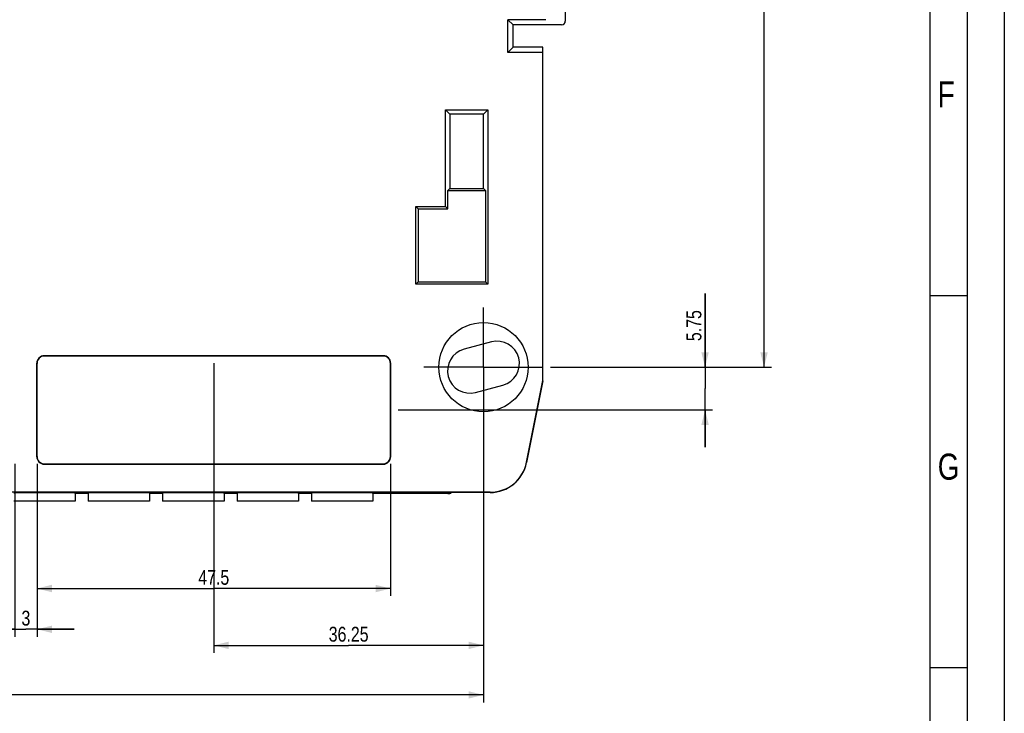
# Model space of a CAD drawing. Header units: millimetres. Extents: x 0 to 594, y 0 to 420.
# Tile 17 of 46: x 462 to 594, y 54 to 147. Entities that reach past the tile are written whole.
import ezdxf

# ---------------------------------------------------------------- set-up
doc = ezdxf.new("R2010")
doc.units = ezdxf.units.MM
doc.header["$LTSCALE"] = 32.67
doc.linetypes.add('CENTER', pattern=[0.6, 0.375, -0.075, 0.075, -0.075])
doc.layers.get('0').update_dxf_attribs({"linetype": 'CONTINUOUS'})
doc.layers.add('DEFAULT_1', color=7, linetype='CENTER')
doc.styles.get("Standard").update_dxf_attribs({"font": 'txt', "width": 0.8})
doc.dimstyles.new('DIMSTYLE_1', dxfattribs={"dimtxt": 2, "dimasz": 2, "dimexe": 0.18, "dimexo": 0.0625, "dimgap": 0.09, "dimtad": 1, "dimdsep": 46, "dimtxsty": 'Standard', "dimblk": '_FILLED', "dimblk1": '_FILLED', "dimblk2": '_FILLED', "dimcen": 0.09, "dimadec": 0, "dimazin": 0, "dimtp": 0.01, "dimtm": 0.01, "dimtfac": 1, "dimtofl": 0, "dimtmove": 0, "dimatfit": 3, "dimldrblk": '_FILLED', "dimfxl": 0, "dimtolj": 1, "dimarcsym": 0})

# ---------------------------------------------------------------- blocks, each defined once
blk = doc.blocks.new('_FILLED')
at = {"color": 0, "linetype": 'ByBlock'}
blk.add_solid([(0, 0), (-1, 0.25), (-1, -0.25)], dxfattribs=at)
blk = doc.blocks.new('*D10')
at = {"color": 2, "linetype": 'Continuous'}
for p, q in [((460.99, 87.42), (460.99, 64.19)), ((463.99, 87.42), (463.99, 64.19)), ((460.99, 65.19), (455.99, 65.19)), ((455.99, 65.19), (462.49, 65.19)), ((468.99, 65.19), (462.49, 65.19)), ((463.99, 65.19), (468.99, 65.19))]:
    blk.add_line(p, q, dxfattribs=at)
at = {"color": 2, "linetype": 'Continuous', "xscale": 2, "yscale": 2, "zscale": 2}
blk.add_blockref('_FILLED', (460.99, 65.19), dxfattribs=at)
at = {"color": 2, "linetype": 'Continuous', "xscale": 2, "yscale": 2, "zscale": 2, "rotation": 180}
blk.add_blockref('_FILLED', (463.99, 65.19), dxfattribs=at)
at = {"color": 2, "linetype": 'Continuous', "insert": (462.49, 67.69), "char_height": 2, "width": 1.6, "attachment_point": 2, "line_spacing_factor": 0.9}
blk.add_mtext('3', dxfattribs=at)
blk = doc.blocks.new('*D11')
at = {"color": 2, "linetype": 'Continuous'}
for p, q in [((463.99, 87.42), (463.99, 69.67)), ((511.49, 87.42), (511.49, 69.67)), ((463.99, 70.67), (487.74, 70.67)), ((511.49, 70.67), (487.74, 70.67))]:
    blk.add_line(p, q, dxfattribs=at)
at = {"color": 2, "linetype": 'Continuous', "xscale": 2, "yscale": 2, "zscale": 2, "rotation": 180}
blk.add_blockref('_FILLED', (463.99, 70.67), dxfattribs=at)
at = {"color": 2, "linetype": 'Continuous', "xscale": 2, "yscale": 2, "zscale": 2}
blk.add_blockref('_FILLED', (511.49, 70.67), dxfattribs=at)
at = {"color": 2, "linetype": 'Continuous', "insert": (487.74, 73.17), "char_height": 2, "width": 6.4, "attachment_point": 2, "line_spacing_factor": 0.9}
blk.add_mtext('47.5', dxfattribs=at)
blk = doc.blocks.new('*D13')
at = {"color": 2, "linetype": 'Continuous'}
for p, q in [((487.74, 100.96), (487.74, 62.03)), ((523.99, 99.42), (523.99, 62.03)), ((487.74, 63.03), (505.87, 63.03)), ((523.99, 63.03), (505.87, 63.03))]:
    blk.add_line(p, q, dxfattribs=at)
at = {"color": 2, "linetype": 'Continuous', "xscale": 2, "yscale": 2, "zscale": 2, "rotation": 180}
blk.add_blockref('_FILLED', (487.74, 63.03), dxfattribs=at)
at = {"color": 2, "linetype": 'Continuous', "xscale": 2, "yscale": 2, "zscale": 2}
blk.add_blockref('_FILLED', (523.99, 63.03), dxfattribs=at)
at = {"color": 2, "linetype": 'Continuous', "insert": (505.87, 65.53), "char_height": 2, "width": 8, "attachment_point": 2, "line_spacing_factor": 0.9}
blk.add_mtext('36.25', dxfattribs=at)
blk = doc.blocks.new('*D14')
at = {"color": 2, "linetype": 'Continuous'}
for p, q in [((553.78, 100.42), (553.78, 110.32)), ((553.78, 110.32), (553.78, 97.55)), ((532.99, 100.42), (554.78, 100.42)), ((553.78, 89.67), (553.78, 97.55)), ((512.53, 94.67), (554.78, 94.67)), ((553.78, 94.67), (553.78, 89.67))]:
    blk.add_line(p, q, dxfattribs=at)
at = {"color": 2, "linetype": 'Continuous', "xscale": 2, "yscale": 2, "zscale": 2}
for p, rotation in [((553.78, 100.42), 270), ((553.78, 94.67), 90)]:
    blk.add_blockref('_FILLED', p, dxfattribs=dict(at, rotation=rotation))
at = {"color": 2, "linetype": 'Continuous', "insert": (551.28, 103.92), "char_height": 2, "width": 6.4, "attachment_point": 1, "rotation": 90, "line_spacing_factor": 0.9}
blk.add_mtext('5.75', dxfattribs=at)
blk = doc.blocks.new('*D16')
at = {"color": 2, "linetype": 'Continuous'}
for p, q in [((373.99, 91.42), (373.99, 55.37)), ((523.99, 91.42), (523.99, 55.37)), ((373.99, 56.37), (448.99, 56.37)), ((523.99, 56.37), (448.99, 56.37))]:
    blk.add_line(p, q, dxfattribs=at)
at = {"color": 2, "linetype": 'Continuous', "xscale": 2, "yscale": 2, "zscale": 2, "rotation": 180}
blk.add_blockref('_FILLED', (373.99, 56.37), dxfattribs=at)
at = {"color": 2, "linetype": 'Continuous', "xscale": 2, "yscale": 2, "zscale": 2}
blk.add_blockref('_FILLED', (523.99, 56.37), dxfattribs=at)
at = {"color": 2, "linetype": 'Continuous', "insert": (448.99, 58.87), "char_height": 2, "width": 12.8, "attachment_point": 2, "line_spacing_factor": 0.9}
blk.add_mtext('150(FIX)', dxfattribs=at)
blk = doc.blocks.new('*D17')
at = {"color": 2, "linetype": 'Continuous'}
for p, q in [((449.99, 272.42), (562.7, 272.42)), ((561.7, 272.42), (561.7, 186.42)), ((561.7, 100.42), (561.7, 186.42)), ((532.99, 100.42), (562.7, 100.42))]:
    blk.add_line(p, q, dxfattribs=at)
at = {"color": 2, "linetype": 'Continuous', "xscale": 2, "yscale": 2, "zscale": 2}
for p, rotation in [((561.7, 272.42), 90), ((561.7, 100.42), 270)]:
    blk.add_blockref('_FILLED', p, dxfattribs=dict(at, rotation=rotation))
at = {"color": 2, "linetype": 'Continuous', "insert": (559.2, 186.42), "char_height": 2, "width": 12.8, "attachment_point": 2, "rotation": 90, "line_spacing_factor": 0.9}
blk.add_mtext('172(FIX)', dxfattribs=at)

msp = doc.modelspace()

# ---------------------------------------------------------------- linework, layer by layer
at = {"color": 7, "linetype": 'Continuous'}
for p, q in [((594, 420), (594, 0)), ((584, 410), (584, 10)), ((534.992, 275.42), (534.992, 146.92)), ((532.379, 147.124), (527.288, 147.124)), ((527.992, 146.42), (527.288, 147.124)), ((527.288, 142.717), (527.288, 147.124)), ((534.492, 146.42), (527.992, 146.42)), ((527.992, 143.42), (527.992, 146.42)), ((527.992, 143.42), (527.288, 142.717)), ((531.992, 143.42), (527.992, 143.42)), ((531.992, 98.614), (531.992, 143.42)), ((531.992, 142.717), (527.288, 142.717)), ((518.9, 135.012), (524.583, 135.012)), ((518.9, 135.012), (519.492, 134.42)), ((518.9, 122.012), (518.9, 135.012)), ((524.583, 135.012), (523.992, 134.42)), ((524.583, 135.012), (524.583, 111.579)), ((523.992, 134.42), (519.492, 134.42)), ((519.492, 134.42), (519.492, 124.42)), ((523.992, 124.42), (523.992, 134.42)), ((519.216, 124.145), (519.492, 124.42)), ((519.492, 124.42), (523.992, 124.42)), ((524.268, 124.145), (523.992, 124.42)), ((519.216, 124.145), (524.268, 124.145)), ((519.216, 121.696), (519.216, 124.145)), ((524.268, 124.145), (524.268, 111.895)), ((514.9, 122.012), (518.9, 122.012)), ((514.9, 122.012), (515.216, 121.696)), ((514.9, 111.579), (514.9, 122.012)), ((518.9, 122.012), (519.216, 121.696)), ((515.216, 121.696), (519.216, 121.696)), ((515.216, 121.696), (515.216, 111.895)), ((514.9, 111.579), (515.216, 111.895)), ((524.583, 111.579), (514.9, 111.579)), ((515.216, 111.895), (524.268, 111.895)), ((524.583, 111.579), (524.268, 111.895)), ((589, 110), (584, 110)), ((525.051, 103.81), (521.38, 102.826)), ((510.528, 101.957), (464.955, 101.957)), ((510.492, 101.92), (464.992, 101.92)), ((463.955, 88.384), (463.955, 100.957)), ((463.992, 88.42), (463.992, 100.92)), ((511.492, 88.42), (511.492, 100.92)), ((511.528, 88.384), (511.528, 100.957)), ((522.933, 97.031), (526.603, 98.014)), ((529.796, 87.633), (531.992, 98.614)), ((531.992, 98.579), (529.796, 87.598)), ((464.955, 87.384), (510.528, 87.384)), ((464.992, 87.42), (510.492, 87.42)), ((524.893, 83.613), (405.492, 83.613)), ((469.117, 83.502), (469.117, 82.42)), ((470.867, 83.42), (469.117, 83.42)), ((470.867, 83.502), (470.867, 82.42)), ((479.117, 83.502), (479.117, 82.42)), ((480.867, 83.42), (479.117, 83.42)), ((480.867, 83.502), (480.867, 82.42)), ((489.117, 83.502), (489.117, 82.42)), ((490.867, 83.42), (489.117, 83.42)), ((490.867, 83.502), (490.867, 82.42)), ((499.117, 83.502), (499.117, 82.42)), ((500.867, 83.42), (499.117, 83.42)), ((500.867, 83.502), (500.867, 82.42)), ((509.117, 83.502), (509.117, 82.42)), ((519.192, 83.42), (509.117, 83.42)), ((515.611, 83.54), (515.65, 83.578)), ((515.611, 83.54), (519.192, 83.46)), ((524.893, 83.578), (515.65, 83.578)), ((469.117, 82.42), (460.867, 82.42)), ((479.117, 82.42), (470.867, 82.42)), ((489.117, 82.42), (480.867, 82.42)), ((499.117, 82.42), (490.867, 82.42)), ((509.117, 82.42), (500.867, 82.42)), ((589, 60), (584, 60))]:
    msp.add_line(p, q, dxfattribs=at)
at = {"color": 2, "linetype": 'Continuous'}
msp.add_line((589, 415), (589, 5), dxfattribs=at)
at = {"color": 7, "linetype": 'Continuous'}
msp.add_circle((523.992, 100.42), 6, dxfattribs=at)
for centre, start, end in [((525.827, 100.912), 285, 105), ((522.156, 99.929), 105, 285)]:
    msp.add_arc(centre, 3, start, end, dxfattribs=at)
for centre, major_axis, ratio, start_param, end_param in [((534.491, 146.92), (-0.494, 0.082), 0.9985916, 1.7360294, 3.306369), ((534.491, 146.92), (0.475, -0.158), 0.9984779, -1.2488326, 0.3210504), ((464.955, 100.957), (0.707, -0.707), 0.9999239, 2.3562326, 3.9269527), ((464.992, 100.92), (-0.707, 0.707), 0.9999239, -0.7853601, 0.7853601), ((510.492, 100.92), (-0.707, -0.707), 0.9999239, 2.3562326, 3.9269527), ((510.528, 100.957), (0.707, 0.707), 0.9999239, -0.7853601, 0.7853601), ((464.955, 88.384), (0.707, 0.707), 0.9999239, 2.3562326, 3.9269527), ((464.992, 88.42), (0.707, 0.707), 0.9999239, 2.3562326, 3.9269527), ((510.492, 88.42), (-0.707, 0.707), 0.9999239, 2.3562326, 3.9269527), ((510.528, 88.384), (-0.707, 0.707), 0.9999239, -3.9269527, -2.3562326), ((524.893, 88.613), (0, 5), 0.9999619, 3.1415927, 4.5149934), ((524.893, 88.579), (0, 5), 0.9999619, -3.1415927, -1.7681919), ((464.992, 83.502), (4.125, 0), 0.0087269, 0, 3.1415927), ((474.992, 83.502), (4.125, 0), 0.0087269, 0, 3.1415927), ((484.992, 83.502), (4.125, 0), 0.0087269, 0, 3.1415927), ((494.992, 83.502), (4.125, 0), 0.0087269, 0, 3.1415927), ((504.992, 83.502), (4.125, 0), 0.0087269, 0, 3.1415927), ((519.192, 84.42), (0, 1), 0.9999619, -3.1415927, -2.6012421)]:
    msp.add_ellipse(centre, major_axis=major_axis, ratio=ratio, start_param=start_param, end_param=end_param, dxfattribs=at)
msp.add_open_spline([(519.192, 83.46), (519.233, 83.459), (519.4, 83.466), (519.567, 83.516), (519.679, 83.576)], degree=3, knots=[0, 0, 0, 0, 0.2432034, 1, 1, 1, 1], dxfattribs=at)
at = {"layer": 'DEFAULT_1', "color": 2, "linetype": 'CENTER'}
for q in [(523.992, 108.42), (515.992, 100.42), (531.992, 100.42), (523.992, 92.42)]:
    msp.add_line((523.992, 100.42), q, dxfattribs=at)

# ---------------------------------------------------------------- texts
at = {"color": 2, "linetype": 'Continuous', "char_height": 3.5, "width": 2.8, "attachment_point": 1, "line_spacing_factor": 0.9}
for s, insert in [('F', (585.034, 138.836)), ('G', (585.051, 88.799))]:
    msp.add_mtext(s, dxfattribs=dict(at, insert=insert))

# ---------------------------------------------------------------- dimensions: what is measured, and where the dimension line sits
at = {"color": 2, "linetype": 'Continuous'}
for base, p1, p2, angle, picture, middle in [((561.697, 272.42), (532.992, 100.42), (449.992, 272.42), 90, '*D17', (561.631, 183.56)), ((373.992, 56.37), (523.992, 91.42), (373.992, 91.42), 180, '*D16', (445.792, 57.87))]:
    dim = msp.add_linear_dim(base=base, p1=p1, p2=p2, angle=angle, text='<>(FIX)', dimstyle='DIMSTYLE_1', dxfattribs=at)
    dim.commit()
    dim.dimension.update_dxf_attribs({"geometry": picture, "text_midpoint": middle, "dimtype": 160})
for base, p1, p2, angle, picture, middle in [((553.78, 94.67), (532.992, 100.42), (512.528, 94.67), 270, '*D14', (552.28, 107.12)), ((487.742, 63.033), (523.992, 99.42), (487.742, 100.957), 180, '*D13', (501.867, 64.533))]:
    dim = msp.add_linear_dim(base=base, p1=p1, p2=p2, angle=angle, dimstyle='DIMSTYLE_1', dxfattribs=at)
    dim.commit()
    dim.dimension.update_dxf_attribs({"geometry": picture, "text_midpoint": middle, "dimtype": 160})
for base, p1, p2, picture, middle in [((463.992, 65.188), (460.992, 87.42), (463.992, 87.42), '*D10', (461.692, 66.688)), ((511.492, 70.665), (463.992, 87.42), (511.492, 87.42), '*D11', (484.542, 72.165))]:
    dim = msp.add_linear_dim(base=base, p1=p1, p2=p2, dimstyle='DIMSTYLE_1', dxfattribs=at)
    dim.commit()
    dim.dimension.update_dxf_attribs({"geometry": picture, "text_midpoint": middle, "dimtype": 160})

doc.saveas('drawing.dxf')
